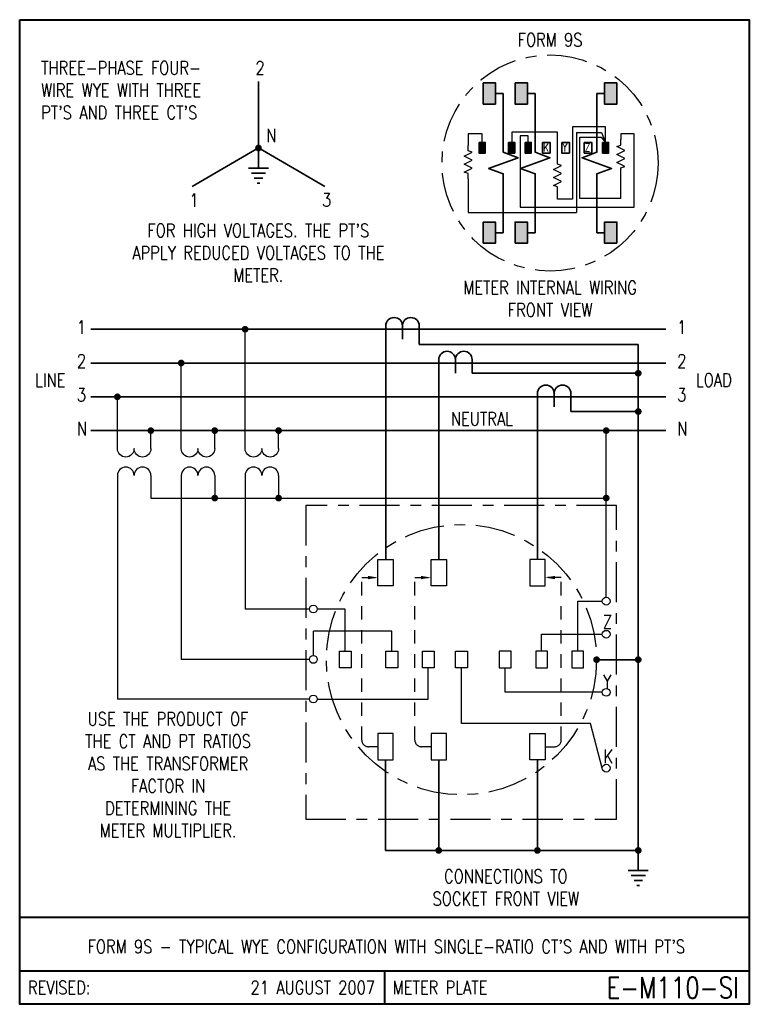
# Model space of a CAD drawing. Header units: inches. Extents: x 0 to 6.81, y 0 to 9.19.
import ezdxf
from ezdxf.enums import TextEntityAlignment as Align

# ---------------------------------------------------------------- set-up
doc = ezdxf.new("R2010")
doc.units = ezdxf.units.IN
doc.header["$LTSCALE"] = 0.5
doc.header["$MEASUREMENT"] = 0
doc.linetypes.add('CENTER2', pattern=[1.125, 0.75, -0.125, 0.125, -0.125])
doc.linetypes.add('HIDDEN', pattern=[0.375, 0.25, -0.125])
for name, color, linetype, lineweight in [('E-DETL-1LINE', 4, 'Continuous', 35), ('E-DETL-TEXT', 3, 'Continuous', 35), ('E-DETL-TTLB', 2, 'Continuous', 40), ('E-DETL-TTLB-TEXT', 5, 'Continuous', 50)]:
    doc.layers.add(name, color=color, linetype=linetype, lineweight=lineweight)
doc.layers.add('E-DETL-FINE', color=8, linetype='Continuous')
doc.styles.add('ROMANS', font='romans.shx', dxfattribs={"height": 0.046875})
doc.styles.get("Standard").update_dxf_attribs({"font": 'romans.shx', "width": 0.8})

# ---------------------------------------------------------------- blocks, each defined once
blk = doc.blocks.new('E-004')
at = {"const_width": 0.03125}
blk.add_lwpolyline([(-0.015625, 0, 1), (0.015625, 0, 1)], format="xyb", close=True, dxfattribs=at)
blk = doc.blocks.new('PE001c')
for p, q in [((0, 0.21875), (0, -0.21875)), ((-0.03125, 0.15625), (0.03125, 0.15625)), ((-0.03125, 0), (0.09375, 0)), ((-0.03125, -0.15625), (0.03125, -0.15625))]:
    blk.add_line(p, q)
blk.add_lwpolyline([(-0.03125, 0.15625, 1), (-0.03125, 0, 1), (-0.03125, -0.15625)], format="xyb")
blk = doc.blocks.new('PE008')
for p, q in [((0.1875, -0.0938), (0.1875, 0.0938)), ((0.1875, 0), (0, 0)), ((0.2344, -0.0667), (0.2344, 0.0667)), ((0.2812, -0.0396), (0.2812, 0.0396)), ((0.3281, -0.0126), (0.3281, 0.0126))]:
    blk.add_line(p, q)

msp = doc.modelspace()

# ---------------------------------------------------------------- hatches: boundary and pattern name
at = {"layer": 'E-DETL-1LINE'}
for points in [[(4.4405, 8.5988), (4.3262, 8.5988), (4.3262, 8.4008), (4.4405, 8.4008)], [(4.7385, 8.5988), (4.6241, 8.5988), (4.6241, 8.4008), (4.7385, 8.4008)], [(5.4595, 8.4008), (5.5738, 8.4008), (5.5738, 8.5988), (5.4595, 8.5988)], [(4.3447, 8.0422), (4.2876, 8.0422), (4.2876, 7.9432), (4.3447, 7.9432)], [(4.6208, 8.0422), (4.5636, 8.0422), (4.5636, 7.9432), (4.6208, 7.9432)], [(4.7741, 8.0422), (4.7169, 8.0422), (4.7169, 7.9432), (4.7741, 7.9432)], [(5.4967, 8.0422), (5.4396, 8.0422), (5.4396, 7.9432), (5.4967, 7.9432)], [(4.4405, 7.2992), (4.3262, 7.2992), (4.3262, 7.1012), (4.4405, 7.1012)], [(4.7385, 7.2992), (4.6241, 7.2992), (4.6241, 7.1012), (4.7385, 7.1012)], [(5.4595, 7.1012), (5.5738, 7.1012), (5.5738, 7.2992), (5.4595, 7.2992)]]:
    msp.add_hatch(color=256, dxfattribs=at).paths.add_polyline_path(points)

# ---------------------------------------------------------------- linework, layer by layer
for p, q in [((2.2287, 8.6111), (2.2287, 7.9904)), ((4.4405, 8.4998), (4.5136, 8.4998)), ((4.5136, 8.4998), (4.5136, 8.1411)), ((4.7385, 8.4998), (4.8116, 8.4998)), ((4.8116, 8.4998), (4.8116, 8.1411)), ((5.3864, 8.4998), (5.3864, 8.1411)), ((5.4595, 8.4998), (5.3864, 8.4998)), ((2.2287, 7.9904), (1.6087, 7.6325)), ((2.2287, 7.9904), (2.8486, 7.6325)), ((4.5136, 7.5589), (4.5136, 7.2992)), ((4.8116, 7.5589), (4.8116, 7.2992)), ((5.3864, 7.5589), (5.3864, 7.2992)), ((4.5136, 7.2002), (4.5136, 7.2992)), ((4.8116, 7.2002), (4.8116, 7.2992)), ((5.3864, 7.2002), (5.3864, 7.2992)), ((4.4405, 7.2002), (4.5136, 7.2002)), ((4.7385, 7.2002), (4.8116, 7.2002)), ((5.4595, 7.2002), (5.3864, 7.2002)), ((6.0293, 6.2993), (0.6637, 6.2993)), ((3.4161, 6.2681), (3.4161, 4.1518)), ((3.7286, 6.2681), (3.7286, 6.1553)), ((5.773, 6.1553), (3.7286, 6.1553)), ((5.773, 6.1553), (5.773, 1.436)), ((6.0293, 5.9839), (0.6637, 5.9839)), ((3.9105, 4.1518), (3.9105, 5.9527)), ((4.223, 5.9527), (4.223, 5.8882)), ((4.223, 5.8882), (5.773, 5.8882)), ((6.0293, 5.6685), (0.6637, 5.6685)), ((4.8317, 5.6373), (4.8317, 4.1518)), ((5.1442, 5.6373), (5.1442, 5.5307)), ((5.773, 5.5307), (5.1442, 5.5307)), ((6.0293, 5.3532), (0.6637, 5.3532)), ((5.3844, 3.2158), (5.773, 3.2158)), ((3.4151, 2.2798), (3.4151, 1.436)), ((3.9105, 2.2798), (3.9105, 1.436)), ((4.8317, 2.2798), (4.8317, 1.436)), ((5.773, 1.436), (3.4151, 1.436))]:
    msp.add_line(p, q, dxfattribs=at)
for points in [[(4.3262, 8.5988), (4.4405, 8.5988), (4.4405, 8.4008), (4.3262, 8.4008)], [(4.6241, 8.5988), (4.7385, 8.5988), (4.7385, 8.4008), (4.6241, 8.4008)], [(5.5738, 8.5988), (5.4595, 8.5988), (5.4595, 8.4008), (5.5738, 8.4008)], [(4.2876, 8.0422), (4.3447, 8.0422), (4.3447, 7.9432), (4.2876, 7.9432)], [(4.5636, 8.0422), (4.6208, 8.0422), (4.6208, 7.9432), (4.5636, 7.9432)], [(4.7169, 8.0422), (4.7741, 8.0422), (4.7741, 7.9432), (4.7169, 7.9432)], [(4.8792, 8.0422), (4.9499, 8.0422), (4.9499, 7.9432), (4.8792, 7.9432)], [(5.0597, 8.0422), (5.1303, 8.0422), (5.1303, 7.9432), (5.0597, 7.9432)], [(5.2687, 8.0422), (5.3393, 8.0422), (5.3393, 7.9432), (5.2687, 7.9432)], [(5.4396, 8.0422), (5.4967, 8.0422), (5.4967, 7.9432), (5.4396, 7.9432)], [(4.3262, 7.1012), (4.4405, 7.1012), (4.4405, 7.2992), (4.3262, 7.2992)], [(4.6241, 7.1012), (4.7385, 7.1012), (4.7385, 7.2992), (4.6241, 7.2992)], [(5.5738, 7.1012), (5.4595, 7.1012), (5.4595, 7.2992), (5.5738, 7.2992)]]:
    msp.add_lwpolyline(points, close=True, dxfattribs=at)
for points in [[(4.5136, 8.1411), (4.5136, 7.95), (4.651, 7.9), (4.3763, 7.8), (4.5136, 7.75), (4.5136, 7.5589)], [(4.8116, 8.1411), (4.8116, 7.95), (4.949, 7.9), (4.6742, 7.8), (4.8116, 7.75), (4.8116, 7.5589)], [(5.3864, 8.1411), (5.3864, 7.95), (5.249, 7.9), (5.5237, 7.8), (5.3864, 7.75), (5.3864, 7.5589)]]:
    msp.add_lwpolyline(points, dxfattribs=at)
at = {"layer": 'E-DETL-FINE'}
for p, q in [((5.4682, 8.187), (5.1609, 8.187)), ((5.1609, 8.187), (5.1609, 7.5133)), ((5.4682, 8.0422), (5.4682, 8.187)), ((4.3162, 8.1234), (4.1859, 8.1234)), ((4.1859, 8.1234), (4.1859, 8.0135)), ((4.3162, 8.0422), (4.3162, 8.1234)), ((5.0192, 8.1379), (4.5922, 8.1379)), ((4.5922, 8.1379), (4.5922, 8.0422)), ((4.7455, 8.1032), (4.672, 8.1032)), ((4.672, 8.1032), (4.672, 7.4381)), ((4.7455, 8.0422), (4.7455, 8.1032)), ((5.0192, 7.8894), (5.0192, 8.1379)), ((5.1957, 8.135), (5.1957, 7.3889)), ((5.1957, 8.135), (5.43, 8.135)), ((5.2275, 7.5191), (5.2275, 8.0916)), ((5.2275, 8.0916), (5.4271, 8.0916)), ((5.4271, 8.0916), (5.4682, 8.0422)), ((5.43, 8.135), (5.4682, 8.0422)), ((5.6118, 8.1234), (5.6118, 8.0681)), ((5.7338, 8.1234), (5.6118, 8.1234)), ((5.7338, 7.4381), (5.7338, 8.1234)), ((5.6118, 7.5191), (5.6118, 7.7556)), ((4.1859, 7.701), (4.1859, 7.3889)), ((5.0192, 7.5133), (5.0192, 7.5769)), ((5.1609, 7.5133), (5.0192, 7.5133)), ((5.6118, 7.5191), (5.2275, 7.5191)), ((4.1859, 7.3889), (5.1957, 7.3889)), ((4.672, 7.4381), (5.7338, 7.4381)), ((2.104, 5.1849), (2.104, 6.2993)), ((1.5078, 5.1849), (1.5078, 5.9839)), ((0.9117, 5.1849), (0.9117, 5.6685)), ((1.2242, 5.1849), (1.2242, 5.3532)), ((1.8203, 5.1849), (1.8203, 5.3532)), ((2.4165, 5.1849), (2.4165, 5.3532)), ((5.474, 3.7979), (5.474, 5.3532)), ((0.9117, 4.9349), (0.9117, 2.8485)), ((1.2242, 4.9349), (1.2242, 4.7237)), ((1.5078, 4.9349), (1.5078, 3.2182)), ((1.8203, 4.9349), (1.8203, 4.7237)), ((2.104, 4.9349), (2.104, 3.6886)), ((2.4165, 4.9349), (2.4165, 4.7237)), ((1.2242, 4.7237), (5.474, 4.7237)), ((2.7044, 3.6886), (2.104, 3.6886)), ((3.0387, 3.6886), (2.777, 3.6886)), ((3.0387, 3.2956), (3.0387, 3.6886)), ((5.2081, 3.7616), (5.4377, 3.7616)), ((5.2081, 3.2956), (5.2081, 3.7616)), ((3.4734, 3.4808), (2.7407, 3.4808)), ((2.7407, 3.2545), (2.7407, 3.4808)), ((3.4734, 3.2956), (3.4734, 3.4808)), ((4.8709, 3.2956), (4.8709, 3.4531)), ((4.8709, 3.4531), (5.4377, 3.4531)), ((2.7044, 3.2182), (1.5078, 3.2182)), ((3.8132, 2.8485), (3.8132, 3.1409)), ((4.1234, 2.6194), (4.1234, 3.1409)), ((4.5312, 2.9115), (4.5312, 3.1409)), ((2.7044, 2.8485), (0.9117, 2.8485)), ((2.777, 2.8485), (3.8132, 2.8485)), ((5.4377, 2.9115), (4.5312, 2.9115)), ((5.3264, 2.6194), (4.1234, 2.6194)), ((5.4377, 2.2037), (5.3264, 2.6194))]:
    msp.add_line(p, q, dxfattribs=at)
at = {"layer": 'E-DETL-FINE', "linetype": 'HIDDEN'}
for p, q in [((3.1926, 2.4661), (3.1926, 3.9819)), ((3.1926, 3.9819), (3.3437, 3.9819)), ((3.688, 2.4661), (3.688, 3.9819)), ((3.688, 3.9819), (3.839, 3.9819)), ((5.0542, 3.9819), (4.9031, 3.9819)), ((5.0542, 2.4661), (5.0542, 3.9819)), ((3.3437, 2.4036), (3.2551, 2.4036)), ((3.839, 2.4036), (3.7505, 2.4036)), ((4.9031, 2.4036), (4.9917, 2.4036))]:
    msp.add_line(p, q, dxfattribs=at)
at = {"layer": 'E-DETL-FINE'}
for points in [[(4.1859, 7.701), (4.1859, 7.751), (4.1484, 7.7635), (4.2234, 7.801), (4.1484, 7.8385), (4.2234, 7.876), (4.1484, 7.9135), (4.2234, 7.951), (4.1859, 7.9635), (4.1859, 8.0135)], [(5.6118, 7.7556), (5.6118, 7.8056), (5.6493, 7.8181), (5.5743, 7.8556), (5.6493, 7.8931), (5.5743, 7.9306), (5.6493, 7.9681), (5.5743, 8.0056), (5.6118, 8.0181), (5.6118, 8.0681)], [(5.0192, 7.5769), (5.0192, 7.6269), (4.9817, 7.6394), (5.0567, 7.6769), (4.9817, 7.7144), (5.0567, 7.7519), (4.9817, 7.7894), (5.0567, 7.8269), (5.0192, 7.8394), (5.0192, 7.8894)]]:
    msp.add_lwpolyline(points, dxfattribs=at)
for points in [[(1.2242, 5.1849, -1), (1.0679, 5.1849, -1), (0.9117, 5.1849)], [(1.8203, 5.1849, -1), (1.6641, 5.1849, -1), (1.5078, 5.1849)], [(2.4165, 5.1849, -1), (2.2602, 5.1849, -1), (2.104, 5.1849)], [(1.2242, 4.9349, 1), (1.0679, 4.9349, 1), (0.9117, 4.9349)], [(1.8203, 4.9349, 1), (1.6641, 4.9349, 1), (1.5078, 4.9349)], [(2.4165, 4.9349, 1), (2.2602, 4.9349, 1), (2.104, 4.9349)]]:
    msp.add_lwpolyline(points, format="xyb", dxfattribs=at)
at = {"layer": 'E-DETL-FINE', "linetype": 'CENTER2'}
msp.add_lwpolyline([(2.6692, 1.7262), (5.5712, 1.7262), (5.5712, 4.6555), (2.6692, 4.6555)], close=True, dxfattribs=at)
at = {"layer": 'E-DETL-FINE'}
for points in [[(3.3437, 4.1518), (3.4866, 4.1518), (3.4866, 3.9043), (3.3437, 3.9043)], [(3.839, 4.1518), (3.9819, 4.1518), (3.9819, 3.9043), (3.839, 3.9043)], [(4.9031, 4.1518), (4.7602, 4.1518), (4.7602, 3.9043), (4.9031, 3.9043)], [(2.9834, 3.2956), (3.0939, 3.2956), (3.0939, 3.1409), (2.9834, 3.1409)], [(3.4182, 3.2956), (3.5286, 3.2956), (3.5286, 3.1409), (3.4182, 3.1409)], [(3.758, 3.2956), (3.8684, 3.2956), (3.8684, 3.1409), (3.758, 3.1409)], [(4.0682, 3.2956), (4.1786, 3.2956), (4.1786, 3.1409), (4.0682, 3.1409)], [(4.5864, 3.2956), (4.4759, 3.2956), (4.4759, 3.1409), (4.5864, 3.1409)], [(4.9262, 3.2956), (4.8157, 3.2956), (4.8157, 3.1409), (4.9262, 3.1409)], [(5.2633, 3.2956), (5.1529, 3.2956), (5.1529, 3.1409), (5.2633, 3.1409)], [(3.3437, 2.2798), (3.4866, 2.2798), (3.4866, 2.5274), (3.3437, 2.5274)], [(3.839, 2.2798), (3.9819, 2.2798), (3.9819, 2.5274), (3.839, 2.5274)], [(4.9031, 2.2798), (4.7602, 2.2798), (4.7602, 2.5274), (4.9031, 2.5274)]]:
    msp.add_lwpolyline(points, close=True, dxfattribs=at)
at = {"layer": 'E-DETL-FINE', "linetype": 'CENTER2'}
for centre, radius in [((4.95, 7.85), 1.0088), ((4.1234, 3.2158), 1.261)]:
    msp.add_circle(centre, radius, dxfattribs=at)
at = {"layer": 'E-DETL-FINE'}
for centre in [(5.474, 3.7616), (2.7407, 3.6886), (5.474, 3.4531), (2.7407, 3.2182), (5.474, 2.9115), (2.7407, 2.8485), (5.474, 2.2037)]:
    msp.add_circle(centre, 0.0363, dxfattribs=at)
at = {"layer": 'E-DETL-FINE', "linetype": 'HIDDEN'}
for centre, start, end in [((3.2551, 2.4661), 180, 270), ((3.7505, 2.4661), 180, 270), ((4.9917, 2.4661), 270, 0)]:
    msp.add_arc(centre, 0.0625, start, end, dxfattribs=at)
at = {"layer": 'E-DETL-FINE'}
for points in [[(3.2499, 3.9976), (3.3437, 3.9819), (3.2499, 3.9663)], [(3.7453, 3.9976), (3.839, 3.9819), (3.7453, 3.9663)], [(4.9969, 3.9976), (4.9031, 3.9819), (4.9969, 3.9663)]]:
    msp.add_solid(points, dxfattribs=at)
at = {"layer": 'E-DETL-TTLB'}
msp.add_lwpolyline([(0, 9.1875), (6.8095, 9.1875), (6.8095, 0), (0, 0)], close=True, dxfattribs=at)
for points in [[(0, 0.8125), (6.8095, 0.8125)], [(0, 0.3125), (6.8095, 0.3125)], [(3.4048, 0.3125), (3.4048, 0)]]:
    msp.add_lwpolyline(points, dxfattribs=at)

# ---------------------------------------------------------------- block references
at = {"layer": 'E-DETL-1LINE'}
for p in [(2.2287, 7.9904), (2.104, 6.2993), (1.5078, 5.9839), (5.773, 5.8882), (0.9117, 5.6685), (5.773, 5.5307), (1.2242, 5.3532), (1.8203, 5.3532), (2.4165, 5.3532), (5.474, 5.3532), (1.8203, 4.7237), (2.4165, 4.7237), (5.474, 4.7237), (5.3844, 3.2158), (5.773, 3.2158), (3.9105, 1.436), (4.8317, 1.436), (5.773, 1.436)]:
    msp.add_blockref('E-004', p, dxfattribs=at)
at = {"layer": 'E-DETL-1LINE', "rotation": 270}
for p in [(2.2287, 7.9904), (5.773, 1.436)]:
    msp.add_blockref('PE008', p, dxfattribs=at)
at = {"layer": 'E-DETL-1LINE', "xscale": -1, "rotation": 90}
for p in [(3.5724, 6.2993), (4.0667, 5.9839), (4.9879, 5.6685)]:
    msp.add_blockref('PE001c', p, dxfattribs=at)

# ---------------------------------------------------------------- texts
at = {"layer": 'E-DETL-TEXT', "style": 'ROMANS', "width": 0.8}
for s, p in [('REVISED:', (0.0773, 0.1563)), ('METER PLATE', (3.482, 0.1563))]:
    msp.add_text(s, height=0.125, dxfattribs=at).set_placement(p, align=Align.MIDDLE_LEFT)
for s, height, p in [('21 AUGUST 2007', 0.125, (3.316, 0.1563)), ('E-M110-SI', 0.19685, (6.7114, 0.1563))]:
    msp.add_text(s, height=height, dxfattribs=at).set_placement(p, align=Align.MIDDLE_RIGHT)
at = {"layer": 'E-DETL-TEXT'}
for s, insert, char_height, width, attachment_point in [('FORM 9S', (4.95, 9), 0.125, 1.021609, 5), ("THREE-PHASE FOUR-\\PWIRE WYE WITH THREE\\PPT'S AND THREE CT'S", (0.2, 8.8), 0.125, 2.119747, 1), ('2', (2.2007, 8.8), 0.125, 0.234375, 1), ('N', (2.3024, 8.1702), 0.125, 0.234375, 1), ('K', (4.8846, 8.033), 0.075, 0.072229, 1), ('Y', (5.0651, 8.033), 0.075, 0.075, 1), ('Z', (5.2741, 8.033), 0.075, 0.075, 1), ('1', (1.584, 7.566), 0.125, 0.234375, 1), ('3', (2.8217, 7.5684), 0.125, 0.234375, 1), ("FOR HIGH VOLTAGES. THE PT'S APPLY REDUCED VOLTAGES TO THE METER.", (2.227, 7.2835), 0.125, 2.608736, 2), ('METER INTERNAL WIRING FRONT VIEW', (4.95, 6.75), 0.125, 1.78125, 2), ('1', (0.5336, 6.3802), 0.125, 0.234375, 1), ('1', (6.1362, 6.3802), 0.125, 0.234375, 1), ('2', (0.5336, 6.0648), 0.125, 0.234375, 1), ('2', (6.1362, 6.0648), 0.125, 0.234375, 1), ('LINE', (0.1438, 5.8874), 0.125, 0.290935, 1), ('LOAD', (6.3115, 5.8874), 0.125, 0.296875, 1), ('3', (0.5336, 5.7494), 0.125, 0.234375, 1), ('3', (6.1362, 5.7494), 0.125, 0.234375, 1), ('NEUTRAL', (4.025, 5.525), 0.125, 0.635482, 1), ('N', (0.5336, 5.4341), 0.125, 0.234375, 1), ('N', (6.1362, 5.4341), 0.125, 0.234375, 1), ('Z', (5.4433, 3.6319), 0.125, 0.09375, 1), ('Y', (5.4433, 3.0734), 0.125, 0.09375, 1), ('USE THE PRODUCT OF THE CT AND PT RATIOS AS THE TRANSFORMER FACTOR IN DETERMINING THE METER MULTIPLIER.', (1.3845, 2.7253), 0.125, 1.6875, 2), ('K', (5.4479, 2.3765), 0.125, 0.090286, 1), ('CONNECTIONS TO SOCKET FRONT VIEW', (4.5372, 1.2569), 0.125, 1.78125, 2)]:
    msp.add_mtext(s, dxfattribs=dict(at, insert=insert, char_height=char_height, width=width, attachment_point=attachment_point))
at = {"layer": 'E-DETL-TTLB-TEXT', "style": 'ROMANS', "width": 0.8}
msp.add_text("FORM 9S - TYPICAL WYE CONFIGURATION WITH SINGLE-RATIO CT'S AND WITH PT'S", height=0.125, dxfattribs=at).set_placement((3.4217, 0.4764), align=Align.CENTER)

doc.saveas('drawing.dxf')
